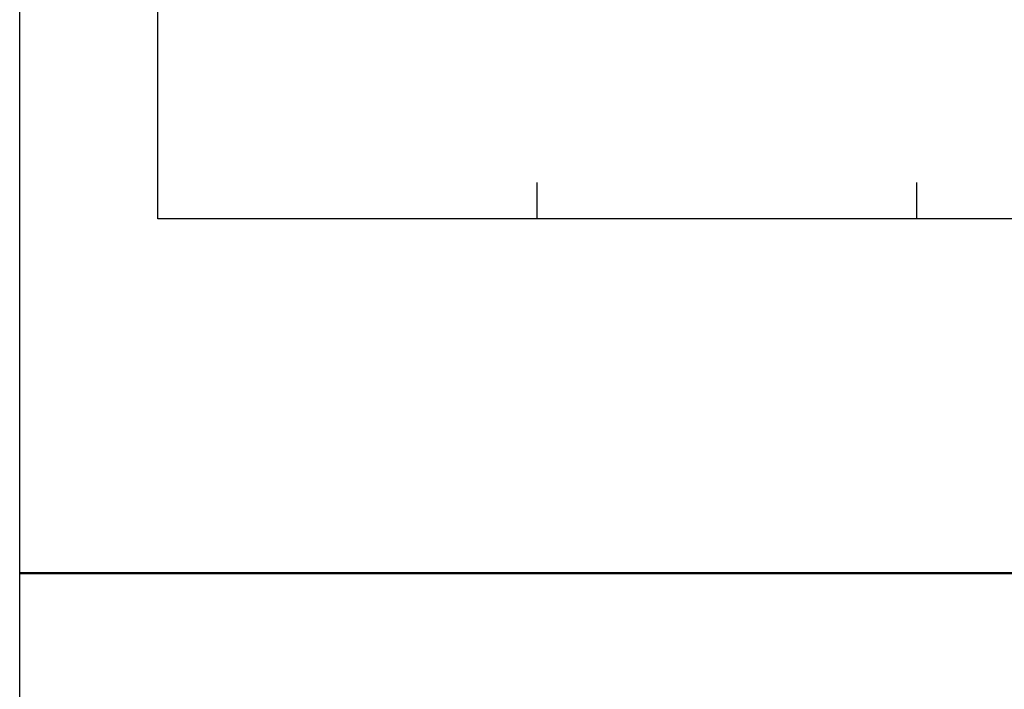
# Model space of a CAD drawing. Header units: millimetres. Extents: x -637441 to -130928, y -380379 to -53767.
# Tile 61 of 193: x -634602 to -580102, y -216625 to -179533. Entities that reach past the tile are written whole.
import ezdxf

# ---------------------------------------------------------------- set-up
doc = ezdxf.new("R2010")
doc.units = ezdxf.units.MM
doc.header["$LTSCALE"] = 10
for name, color, linetype, lineweight in [('CKKOTY', 7, 'Continuous', 25), ('CKTEXTY_MALE', 7, 'Continuous', 25), ('CKTEXTY_STREDNI', 6, 'Continuous', 50)]:
    doc.layers.add(name, color=color, linetype=linetype, lineweight=lineweight)

msp = doc.modelspace()

# ---------------------------------------------------------------- linework, layer by layer
at = {"layer": 'CKKOTY', "color": 7}
for p, q in [((-605951.964, -190567.738), (-605951.964, -188554.789)), ((-584951.964, -190567.738), (-584951.964, -188554.789))]:
    msp.add_line(p, q, dxfattribs=at)
msp.add_lwpolyline([(-626951.964, -131167.738), (-542951.964, -131167.738), (-542951.964, -190567.738), (-626951.964, -190567.738)], close=True, dxfattribs=at)
at = {"layer": 'CKTEXTY_MALE'}
msp.add_lwpolyline([(-634601.617, -54078.397), (-291719.074, -54078.397), (-291719.074, -380378.814), (-634601.617, -380378.814)], close=True, dxfattribs=at)
at = {"layer": 'CKTEXTY_STREDNI', "color": 7}
msp.add_line((-283445.375, -210189.04), (-634601.617, -210189.04), dxfattribs=at)

doc.saveas('drawing.dxf')
